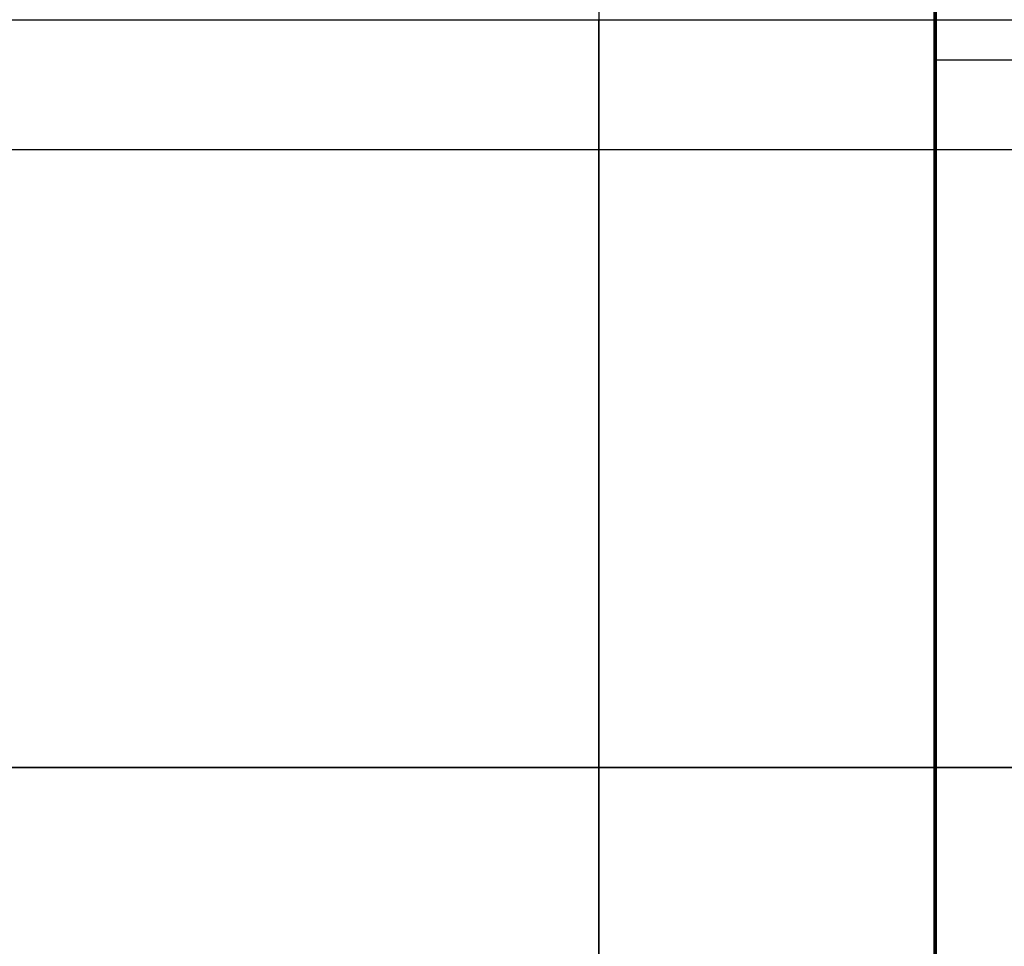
# Model space of a CAD drawing. Header units: millimetres. Extents: x -68 to 68, y -70 to 54.
# Tile 26 of 83: x -32.24 to -28.54, y -29.66 to -26.18. Entities that reach past the tile are written whole.
import ezdxf

# ---------------------------------------------------------------- set-up
doc = ezdxf.new("R2010")
doc.units = ezdxf.units.MM
doc.layers.add('Layer 01', color=7, linetype='Continuous', true_color=0x000000)

# ---------------------------------------------------------------- blocks, each defined once
blk = doc.blocks.new('S558-5999-U7-F.step')
at = {"layer": 'Layer 01', "color": 9, "true_color": 0xb8b8b8}
for p, q in [((0, 5.9808, 5.715), (0, -5.9808, 5.715)), ((0, -5.956, 0.254), (0, 5.956, 0.254)), ((-3.213, 0, 0.254), (3.213, 0, 0.254)), ((2.8076, 0, 5.715), (-2.8076, 0, 5.715))]:
    blk.add_line(p, q, dxfattribs=at)
blk.add_open_spline([(-2.8073, -5.9814, 5.7151), (-2.8077, -1.994, 5.7153), (-2.8077, 1.994, 5.7153), (-2.8072, 5.9814, 5.715)], degree=3, dxfattribs=at)
blk = doc.blocks.new('M10.step')
at = {"layer": 'Layer 01', "rotation": 270.0000006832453}
blk.add_blockref('S558-5999-U7-F.step', (29.9351, -48.9901), dxfattribs=at)
blk = doc.blocks.new('MC403-X_A_090322_MultipleBody.step')
at = {"layer": 'Layer 01'}
blk.add_blockref('M10.step', (0, 0), dxfattribs=at)
blk = doc.blocks.new('MC403-X_A_090322_MultipleBody 090322')
at = {"layer": 'Layer 01'}
blk.add_blockref('MC403-X_A_090322_MultipleBody.step', (0, 0), dxfattribs=at)
blk = doc.blocks.new('TRO-13-001 MC403 CASTING270122')
at = {"layer": 'Layer 01', "color": 7, "true_color": 0xdde8ff}
for p, q in [((-28.8025, -44.3294, -12.05), (-28.8025, -18.9399, -12.05)), ((-25.8077, -26.3347, -12.2), (-28.7973, -26.3347, -12.2)), ((-21.2, -26.6713, -9.5), (-57.352, -26.6713, -9.5))]:
    blk.add_line(p, q, dxfattribs=at)
for points in [[(-28.8077, -18.9451, -11.9), (-28.8077, -31.6347, -11.9), (-28.8077, -44.3242, -11.9)], [(-28.7973, -44.3347, -12.2), (-28.7973, -31.6347, -12.2), (-28.7973, -18.9347, -12.2)]]:
    blk.add_open_spline(points, degree=2, dxfattribs=at)

msp = doc.modelspace()

# ---------------------------------------------------------------- block references
at = {"layer": 'Layer 01'}
for name, p in [('TRO-13-001 MC403 CASTING270122', (0, 0)), ('MC403-X_A_090322_MultipleBody 090322', (-60, 20, 1.6014))]:
    msp.add_blockref(name, p, dxfattribs=at)

doc.saveas('drawing.dxf')
